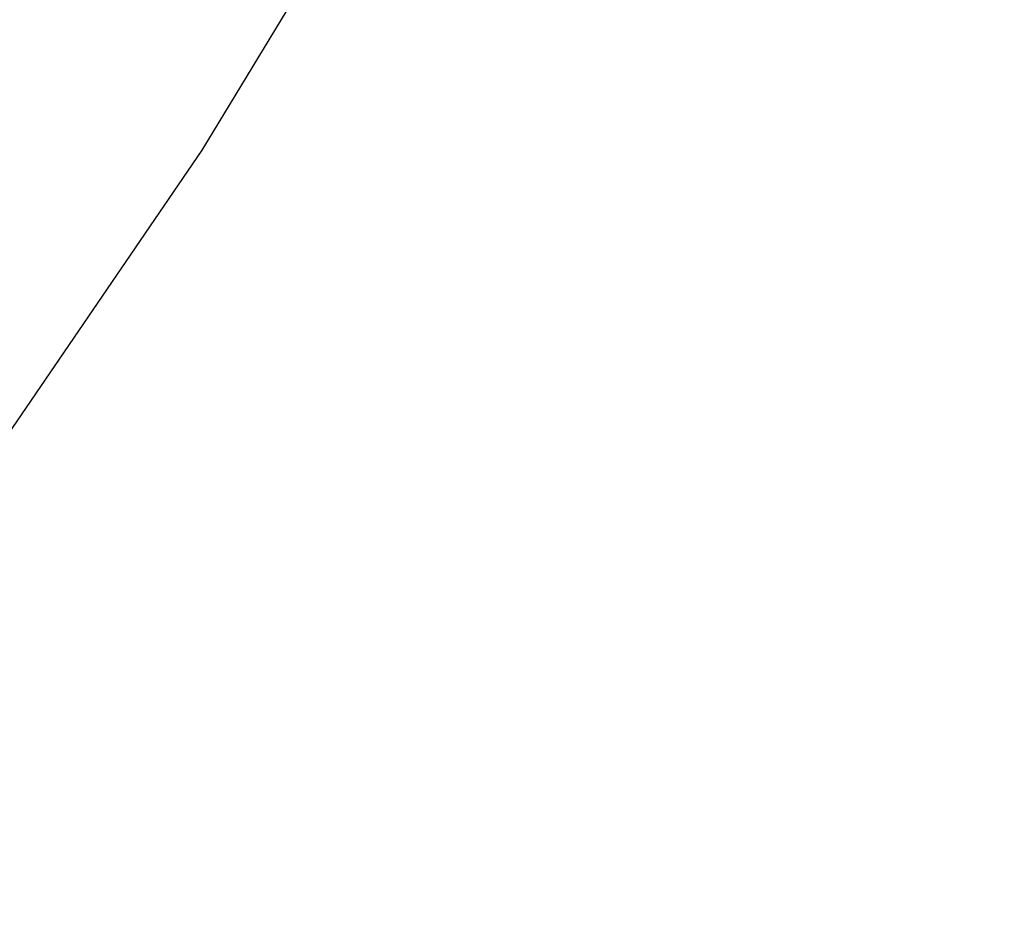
# Paper-space layout '_Trimétrica' of a CAD drawing. Header units: millimetres. Extents: x -779 to 439, y -976 to 228.
# Tile 157 of 186: x -181 to -168, y -664 to -652. Entities that reach past the tile are written whole.
import ezdxf

# ---------------------------------------------------------------- set-up
doc = ezdxf.new("R2010")
doc.units = ezdxf.units.MM

psp = doc.layouts.new('_Trimétrica')

# ---------------------------------------------------------------- linework, layer by layer
at = {"color": 7, "linetype": 'Continuous', "lineweight": 25, "flags": 128}
psp.add_lwpolyline([(-208.834, -685.606), (-204.489, -682.335), (-199.566, -678.22), (-194.882, -673.846), (-190.446, -669.218), (-186.267, -664.347), (-182.35, -659.239), (-178.704, -653.905), (-175.334, -648.353), (-172.246, -642.593), (-169.447, -636.635), (-166.94, -630.49), (-164.73, -624.168), (-162.821, -617.681), (-161.217, -611.04), (-159.92, -604.257), (-158.932, -597.343), (-158.256, -590.311), (-157.892, -583.173), (-157.84, -575.941), (-158.102, -568.628), (-158.677, -561.248), (-159.563, -553.812)], dxfattribs=at)
at = {"color": 7, "linetype": 'Continuous', "lineweight": 25}
psp.add_open_spline([(-533.948, -586.912), (-533.243, -588.292), (-531.21, -592.266), (-527.663, -598.777), (-523.235, -606.41), (-518.572, -613.946), (-513.685, -621.377), (-508.578, -628.695), (-503.258, -635.889), (-497.731, -642.952), (-492.005, -649.874), (-486.086, -656.648), (-479.982, -663.265), (-473.699, -669.716), (-467.247, -675.995), (-460.632, -682.093), (-453.863, -688.002), (-446.948, -693.716), (-439.895, -699.227), (-432.713, -704.529), (-425.411, -709.615), (-417.998, -714.479), (-410.482, -719.114), (-402.873, -723.515), (-395.18, -727.676), (-387.412, -731.592), (-379.579, -735.258), (-371.691, -738.669), (-363.757, -741.821), (-355.787, -744.709), (-347.791, -747.331), (-339.778, -749.681), (-331.759, -751.758), (-323.744, -753.559), (-315.742, -755.08), (-307.764, -756.32), (-299.82, -757.277), (-291.919, -757.95), (-284.073, -758.337), (-276.29, -758.439), (-268.581, -758.254), (-260.956, -757.783), (-253.425, -757.027), (-245.997, -755.987), (-238.681, -754.664), (-231.488, -753.06), (-224.427, -751.178), (-217.505, -749.019), (-210.733, -746.588), (-204.119, -743.887), (-197.67, -740.92), (-191.394, -737.693), (-185.306, -734.201), (-179.835, -730.771), (-176.487, -728.391), (-175.031, -727.356)], degree=3, knots=[0, 0, 0, 0, 0.010188, 0.029353, 0.048517, 0.06768, 0.086844, 0.106007, 0.12517, 0.144333, 0.163495, 0.182657, 0.20182, 0.220983, 0.240145, 0.259309, 0.278473, 0.297637, 0.316802, 0.335968, 0.355135, 0.374303, 0.393471, 0.412641, 0.431812, 0.450983, 0.470155, 0.489328, 0.5085, 0.527673, 0.546844, 0.566015, 0.585183, 0.604349, 0.623511, 0.642669, 0.661821, 0.680967, 0.700104, 0.719233, 0.738351, 0.757457, 0.77655, 0.795629, 0.814692, 0.833738, 0.852766, 0.871776, 0.890767, 0.909739, 0.928692, 0.947627, 0.966546, 0.985448, 1, 1, 1, 1], dxfattribs=at)

doc.saveas('drawing.dxf')
